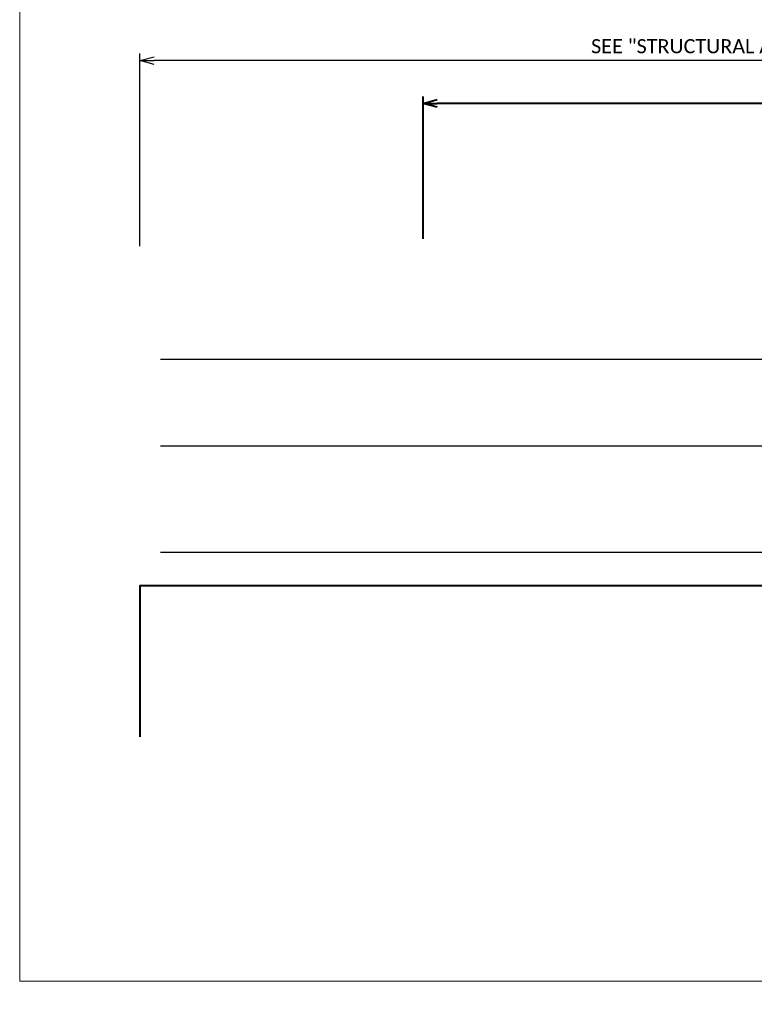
# Model space of a CAD drawing. Extents: x 145 to 1819, y 761 to 1310.
# Tile 1 of 18: x 145 to 223, y 1056 to 1160. Entities that reach past the tile are written whole.
import ezdxf
from ezdxf.enums import TextEntityAlignment as Align

# ---------------------------------------------------------------- set-up
doc = ezdxf.new("R2010")
doc.units = 0
doc.header["$MEASUREMENT"] = 0
for name, color, linetype, lineweight in [('B_ANNO_DIM', 7, 'Continuous', 18), ('B_ANNO_TEXT', 7, 'Continuous', 18), ('B_CONC', 1, 'Continuous', 40), ('B_CONC_PPT', 12, 'Continuous', 40), ('B_REBAR_SUB', 182, 'Continuous', 25)]:
    doc.layers.add(name, color=color, linetype=linetype, lineweight=lineweight)
doc.layers.add('B_ANNO_NOPLOT', color=47, linetype='Continuous', lineweight=18, plot=False)
doc.styles.add('Annotative', font='calibri.ttf', dxfattribs={"height": 0.0625})
doc.styles.get("Standard").update_dxf_attribs({"font": 'calibri.ttf'})
doc.dimstyles.new('Annotative', dxfattribs={"dimscale": 0, "dimtxt": 0.0625, "dimasz": 0.0625, "dimexe": 0.03125, "dimexo": 0.03125, "dimgap": 0.03125, "dimtad": 1, "dimdec": 3, "dimzin": 3, "dimdsep": 46, "dimlunit": 4, "dimtxsty": 'Standard', "dimblk": 'OPEN30', "dimcen": 0.03125, "dimaunit": 1, "dimadec": 0, "dimazin": 3, "dimtfac": 0.75, "dimtdec": 3, "dimtofl": 0, "dimtmove": 0, "dimatfit": 3, "dimldrblk": 'OPEN30', "dimfxl": 1, "dimtfill": 1, "dimfrac": 1, "dimtolj": 1, "dimtzin": 0, "dimarcsym": 0})

# ---------------------------------------------------------------- blocks, each defined once
blk = doc.blocks.new('_Open30')
at = {"color": 0, "linetype": 'ByBlock', "lineweight": -2}
for p, q in [((-1, 0.268), (0, 0)), ((0, 0), (-1, -0.268)), ((0, 0), (-1, 0))]:
    blk.add_line(p, q, dxfattribs=at)
blk = doc.blocks.new('*D1286')
at = {"layer": 'B_ANNO_DIM', "color": 0, "lineweight": -2, "transparency": 16777216}
for p, q in [((12.75, 77.9), (12.75, 98.29)), ((172.4, 77.9), (172.4, 98.29)), ((170.9, 97.54), (14.25, 97.54))]:
    blk.add_line(p, q, dxfattribs=at)
at = {"layer": 'Defpoints', "color": 0, "transparency": 16777216}
for p in [(12.75, 97.54), (12.75, 77.15), (172.4, 77.15)]:
    blk.add_point(p, dxfattribs=at)
at = {"layer": 'B_ANNO_DIM', "color": 0, "lineweight": -2, "transparency": 16777216, "xscale": 1.5, "yscale": 1.5, "zscale": 1.5, "rotation": 180}
blk.add_blockref('_Open30', (12.75, 97.54), dxfattribs=at)
at = {"layer": 'B_ANNO_DIM', "color": 0, "lineweight": -2, "transparency": 16777216, "xscale": 1.5, "yscale": 1.5, "zscale": 1.5}
blk.add_blockref('_Open30', (172.4, 97.54), dxfattribs=at)
at = {"layer": 'B_ANNO_DIM', "color": 0, "transparency": 16777216, "insert": (92.57, 99.06), "char_height": 1.5, "attachment_point": 5, "bg_fill": 3, "box_fill_scale": 1.25, "bg_fill_color": 256, "bg_fill_true_color": 13158600, "bg_fill_transparency": 0}
blk.add_mtext('\\A1;SEE "STRUCTURAL APPROACH SLAB" SHEETS FOR PARAPET LENGTH', dxfattribs=at)
blk = doc.blocks.new('*D257')
at = {"layer": 'B_ANNO_DIM', "color": 0, "lineweight": -2, "transparency": 16777216}
for p, q in [((30, 36.75), (30, 51.86)), ((108, 36.75), (108, 51.86)), ((106.5, 51.11), (31.5, 51.11))]:
    blk.add_line(p, q, dxfattribs=at)
at = {"layer": 'Defpoints', "color": 0, "transparency": 16777216}
for p in [(30, 51.11), (30, 36), (108, 36)]:
    blk.add_point(p, dxfattribs=at)
at = {"layer": 'B_ANNO_DIM', "color": 0, "lineweight": -2, "transparency": 16777216, "xscale": 1.5, "yscale": 1.5, "zscale": 1.5, "rotation": 180}
blk.add_blockref('_Open30', (30, 51.11), dxfattribs=at)
at = {"layer": 'B_ANNO_DIM', "color": 0, "lineweight": -2, "transparency": 16777216, "xscale": 1.5, "yscale": 1.5, "zscale": 1.5}
blk.add_blockref('_Open30', (108, 51.11), dxfattribs=at)
at = {"layer": 'B_ANNO_DIM', "color": 0, "transparency": 16777216, "insert": (69, 52.63), "char_height": 1.5, "attachment_point": 5, "bg_fill": 3, "box_fill_scale": 1.25, "bg_fill_color": 256, "bg_fill_true_color": 13158600, "bg_fill_transparency": 0}
blk.add_mtext('\\A1;6\'-6"', dxfattribs=at)
blk = doc.blocks.new('INS_SS42_BASE')
at = {"layer": 'B_ANNO_NOPLOT', "flags": 128}
blk.add_lwpolyline([(0, 0), (0, 252), (323.93, 252), (323.93, 238.86), (378, 238.86), (378, 40.5), (316.57, 40.5), (316.57, 0), (0, 0)], dxfattribs=at)
at = {"layer": 'B_CONC'}
blk.add_lwpolyline([(143.08, 41.9), (12.75, 41.9), (12.75, 25.9)], dxfattribs=at)
at = {"layer": 'B_REBAR_SUB'}
for p, q in [((14.92, 65.9), (143.08, 65.9)), ((14.92, 56.74), (143.08, 56.74)), ((14.92, 45.46), (143.08, 45.46))]:
    blk.add_line(p, q, dxfattribs=at)
at = {"lineweight": 30, "flags": 104}
for tag, p in [('SUB1', (311.28, 226.1, 1.68)), ('SUB2', (319.28, 226.1, 1.68))]:
    blk.add_attdef(tag, text='', height=1.5, dxfattribs=at).set_placement(p, align=Align.MIDDLE_CENTER)
at = {"layer": 'B_ANNO_TEXT', "lineweight": 30}
for tag, p in [('SUB1', (311.28, 226.1)), ('SUB2', (319.28, 226.1))]:
    blk.add_attdef(tag, text='', height=1.5, dxfattribs=at).set_placement(p, align=Align.MIDDLE_CENTER)
at = {"layer": 'B_ANNO_TEXT', "style": 'Annotative'}
for tag, p in [('CORNER1', (97.36, 101.83)), ('CORNER2', (98.57, 3.31))]:
    blk.add_attdef(tag, text='', height=1.5, dxfattribs=at).set_placement(p, align=Align.BOTTOM_RIGHT)
blk = doc.blocks.new('*U251')
at = {"layer": 'B_ANNO_DIM'}
dim = blk.add_linear_dim(base=(30, 51.1134), p1=(108, 36), p2=(30, 36), dimstyle='Annotative', dxfattribs=at)
dim.commit()
dim.dimension.update_dxf_attribs({"geometry": '*D257', "text_midpoint": (69, 52.6313)})
blk = doc.blocks.new('*U1273')
at = {"layer": 'B_ANNO_DIM', "lineweight": 30}
for tag, p in [('S5BAR1', (158.4042, 236.7439)), ('S5BAR2', (184.1358, 220.628)), ('S5BAR3', (187.2345, 187.3889))]:
    blk.add_attdef(tag, text='', height=1.5, dxfattribs=at).set_placement(p, align=Align.MIDDLE_LEFT)
at = {"layer": 'B_ANNO_DIM'}
dim = blk.add_linear_dim(base=(12.749, 97.5442), p1=(172.4003, 77.1513), p2=(12.749, 77.1473), text='SEE "STRUCTURAL APPROACH SLAB" SHEETS FOR PARAPET LENGTH', dimstyle='Annotative', dxfattribs=at)
dim.commit()
dim.dimension.update_dxf_attribs({"geometry": '*D1286', "text_midpoint": (92.5747, 99.0627)})
at = {"layer": 'B_CONC_PPT'}
blk.add_blockref('*U251', (12.749, 41.8973), dxfattribs=at)
at = {"layer": 'B_ANNO_DIM', "style": 'Annotative'}
blk.add_attdef('8INSPA2', text='', height=1.5, dxfattribs=at).set_placement((141.9126, 15.4002), align=Align.BOTTOM_RIGHT)

msp = doc.modelspace()

# ---------------------------------------------------------------- block references
msp.add_blockref('*U1273', (144.94, 1058.3))

# ---------------------------------------------------------------- next in the draw order: block references
msp.add_blockref('INS_SS42_BASE', (144.94, 1058.3))

doc.saveas('drawing.dxf')
